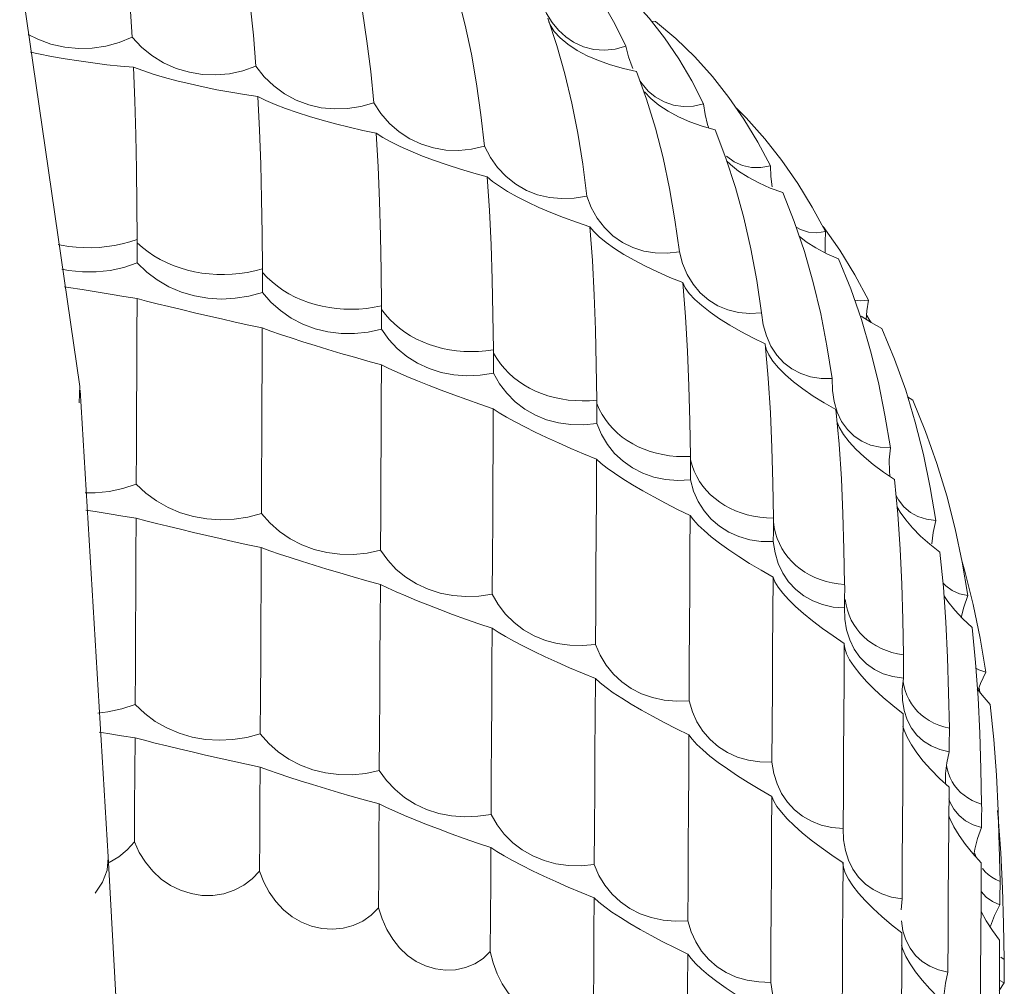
# Model space of a CAD drawing. Header units: millimetres. Extents: x 5734 to 11759, y -3101 to 7544.
# Tile 5 of 44: x 8102 to 8167, y -2804 to -2739. Entities that reach past the tile are written whole.
import ezdxf

# ---------------------------------------------------------------- set-up
doc = ezdxf.new("R2010")
doc.units = ezdxf.units.MM
doc.layers.add('E-LITE-EQPM', color=7, linetype='Continuous', lineweight=20)

# ---------------------------------------------------------------- blocks, each defined once
blk = doc.blocks.new('33395D-10 - 33395D-10 DECO FAN LED Black_wood ceiling fan with DC motor-524682-00 Isometrico PDF')
at = {"layer": 'E-LITE-EQPM', "color": 251, "lineweight": 9, "true_color": 0x636466}
for p, q in [((2422.58, -2763.774), (2418.559, -2735.993)), ((2461.078, -2739.359), (2460.804, -2739.336)), ((2465.827, -2748.677), (2466.088, -2748.93)), ((2421.831, -2756.01), (2421.371, -2755.921)), ((2421.554, -2757.092), (2421.828, -2757.138)), ((2470.195, -2762.591), (2469.663, -2762.183)), ((2422.525, -2764.863), (2422.571, -2763.705)), ((2422.601, -2764.001), (2424.477, -2795.217)), ((2477.923, -2764.465), (2478.269, -2764.678)), ((2477.32, -2771.344), (2477.139, -2771.023)), ((2477.214, -2771.783), (2477.434, -2772.165)), ((2482.755, -2784.174), (2482.704, -2783.939)), ((2480.759, -2791.536), (2480.682, -2791.342)), ((2480.675, -2792.469), (2480.752, -2792.661)), ((2424.404, -2796.119), (2424.481, -2795.291)), ((2426.326, -2828.365), (2424.477, -2795.207)), ((2482.514, -2795.253), (2482.433, -2794.986)), ((2424.104, -2796.918), (2424.404, -2796.119)), ((2423.598, -2797.647), (2424.104, -2796.918)), ((2477.491, -2798.773), (2477.558, -2798.024)), ((2484.394, -2802.084), (2484.155, -2801.936)), ((2484.054, -2804.158), (2484.385, -2803.653)), ((2484.385, -2803.653), (2484.059, -2803.468))]:
    blk.add_line(p, q, dxfattribs=at)
for points in [[(2426.072, -2740.408, 0), (2425.936, -2738.338, 0), (2425.771, -2736.326, 0), (2425.575, -2734.378, 0), (2425.346, -2732.502, 0), (2425.083, -2730.706, 0), (2424.784, -2728.997, 0)], [(2434.356, -2742.357, 0), (2434.183, -2740.278, 0), (2433.973, -2738.254, 0), (2433.722, -2736.293, 0), (2433.43, -2734.402, 0), (2433.093, -2732.587, 0), (2432.709, -2730.857, 0)], [(2459.093, -2741.017, 0), (2458.361, -2739.524, 0), (2457.559, -2738.1, 0), (2456.685, -2736.751, 0), (2455.738, -2735.483, 0), (2454.717, -2734.303, 0), (2453.621, -2733.216, 0), (2452.452, -2732.228, 0)], [(2442.243, -2744.796, 0), (2442.034, -2742.705, 0), (2441.781, -2740.667, 0), (2441.479, -2738.689, 0), (2441.125, -2736.778, 0), (2440.718, -2734.941, 0), (2440.254, -2733.186, 0)], [(2449.644, -2747.697, 0), (2449.403, -2745.592, 0), (2449.109, -2743.538, 0), (2448.759, -2741.54, 0), (2448.349, -2739.606, 0), (2447.875, -2737.742, 0), (2447.336, -2735.957, 0)], [(2464.286, -2744.871, 0), (2463.493, -2743.332, 0), (2462.624, -2741.857, 0), (2461.678, -2740.453, 0), (2460.651, -2739.126, 0), (2459.545, -2737.881, 0), (2458.356, -2736.725, 0), (2457.088, -2735.663, 0)], [(2455.599, -2740.75, 0), (2455.068, -2740.388, 0), (2454.584, -2739.942, 0), (2454.153, -2739.42, 0), (2453.782, -2738.832, 0), (2453.474, -2738.188, 0), (2453.23, -2737.498, 0)], [(2456.48, -2751.029, 0), (2456.209, -2748.908, 0), (2455.877, -2746.835, 0), (2455.483, -2744.815, 0), (2455.02, -2742.855, 0), (2454.486, -2740.96, 0), (2453.877, -2739.14, 0)], [(2453.95, -2739.385, 0), (2454.033, -2739.578, 0), (2454.306, -2740.019, 0), (2454.699, -2740.458, 0), (2455.208, -2740.884, 0), (2455.825, -2741.29, 0)], [(2468.753, -2749.017, 0), (2467.908, -2747.428, 0), (2466.982, -2745.899, 0), (2465.972, -2744.436, 0), (2464.878, -2743.045, 0), (2463.698, -2741.73, 0), (2462.431, -2740.5, 0), (2461.078, -2739.359, 0)], [(2421.574, -2741.078, 0), (2420.651, -2740.871, 0), (2419.768, -2740.55, 0), (2419.126, -2740.23, 0)], [(2426.072, -2740.408, 0), (2425.21, -2740.762, 0), (2424.315, -2741.008, 0), (2423.401, -2741.144, 0), (2422.483, -2741.167, 0), (2421.574, -2741.078, 0)], [(2429.903, -2742.757, 0), (2429.018, -2742.495, 0), (2428.18, -2742.121, 0), (2427.402, -2741.643, 0), (2426.696, -2741.068, 0), (2426.072, -2740.408, 0)], [(2459.093, -2741.017, 0), (2458.375, -2741.21, 0), (2457.654, -2741.284, 0), (2456.942, -2741.232, 0), (2456.252, -2741.053, 0), (2455.599, -2740.75, 0)], [(2419.289, -2741.412, 0), (2419.811, -2741.523, 0), (2420.688, -2741.694, 0), (2421.609, -2741.856, 0)], [(2455.825, -2741.29, 0), (2456.504, -2741.65, 0), (2457.257, -2741.977, 0), (2458.07, -2742.263, 0), (2458.925, -2742.505, 0), (2459.806, -2742.7, 0)], [(2459.563, -2742.507, 0), (2459.507, -2742.381, 0), (2459.268, -2741.72, 0), (2459.093, -2741.017, 0)], [(2421.609, -2741.856, 0), (2422.523, -2742, 0), (2423.45, -2742.131, 0), (2424.377, -2742.246, 0), (2425.291, -2742.344, 0), (2426.176, -2742.421, 0)], [(2426.176, -2742.421, 0), (2426.784, -2742.645, 0), (2427.474, -2742.872, 0), (2428.238, -2743.098, 0), (2429.067, -2743.32, 0), (2429.95, -2743.536, 0)], [(2426.411, -2753.931, 0), (2426.393, -2751.587, 0), (2426.366, -2749.252, 0), (2426.325, -2746.939, 0), (2426.263, -2744.658, 0), (2426.176, -2742.421, 0)], [(2434.356, -2742.357, 0), (2433.484, -2742.658, 0), (2432.589, -2742.851, 0), (2431.684, -2742.931, 0), (2430.785, -2742.899, 0), (2429.903, -2742.757, 0)], [(2437.882, -2744.928, 0), (2437.044, -2744.614, 0), (2436.261, -2744.192, 0), (2435.546, -2743.668, 0), (2434.908, -2743.053, 0), (2434.356, -2742.357, 0)], [(2462.675, -2754.755, 0), (2462.376, -2752.617, 0), (2462.012, -2750.523, 0), (2461.577, -2748.478, 0), (2461.067, -2746.488, 0), (2460.478, -2744.56, 0), (2459.806, -2742.7, 0)], [(2461.057, -2744.4, 0), (2460.589, -2744.008, 0), (2460.172, -2743.535, 0), (2460.025, -2743.332, 0)], [(2429.95, -2743.536, 0), (2430.837, -2743.735, 0), (2431.748, -2743.922, 0), (2432.669, -2744.093, 0), (2433.588, -2744.246, 0), (2434.488, -2744.377, 0)], [(2434.488, -2744.377, 0), (2435.017, -2744.636, 0), (2435.634, -2744.902, 0), (2436.333, -2745.172, 0), (2437.106, -2745.443, 0), (2437.94, -2745.711, 0)], [(2434.785, -2755.904, 0), (2434.762, -2753.558, 0), (2434.728, -2751.222, 0), (2434.676, -2748.906, 0), (2434.598, -2746.621, 0), (2434.488, -2744.377, 0)], [(2460.342, -2744.059, 0), (2460.764, -2744.514, 0), (2461.303, -2744.955, 0)], [(2464.286, -2744.871, 0), (2463.604, -2745.022, 0), (2462.928, -2745.053, 0), (2462.269, -2744.96, 0), (2461.641, -2744.741, 0), (2461.057, -2744.4, 0)], [(2442.243, -2744.796, 0), (2441.37, -2745.044, 0), (2440.484, -2745.182, 0), (2439.598, -2745.209, 0), (2438.727, -2745.123, 0), (2437.882, -2744.928, 0)], [(2445.425, -2747.57, 0), (2444.643, -2747.207, 0), (2443.923, -2746.739, 0), (2443.278, -2746.174, 0), (2442.715, -2745.522, 0), (2442.243, -2744.796, 0)], [(2461.303, -2744.955, 0), (2461.916, -2745.354, 0), (2462.613, -2745.724, 0), (2463.379, -2746.058, 0), (2464.2, -2746.351, 0), (2465.058, -2746.599, 0)], [(2464.634, -2746.485, 0), (2464.559, -2746.255, 0), (2464.391, -2745.582, 0), (2464.286, -2744.871, 0)], [(2472.444, -2753.41, 0), (2471.557, -2751.769, 0), (2470.583, -2750.182, 0), (2469.522, -2748.657, 0), (2468.372, -2747.197, 0), (2467.131, -2745.81, 0), (2466.487, -2745.155, 0)], [(2437.94, -2745.711, 0), (2438.791, -2745.963, 0), (2439.676, -2746.204, 0), (2440.581, -2746.43, 0), (2441.495, -2746.639, 0), (2442.401, -2746.825, 0)], [(2468.162, -2758.834, 0), (2467.839, -2756.678, 0), (2467.445, -2754.561, 0), (2466.975, -2752.488, 0), (2466.423, -2750.466, 0), (2465.786, -2748.501, 0), (2465.058, -2746.599, 0)], [(2442.401, -2746.825, 0), (2442.845, -2747.113, 0), (2443.383, -2747.414, 0), (2444.009, -2747.724, 0), (2444.716, -2748.04, 0), (2445.494, -2748.356, 0)], [(2442.756, -2758.371, 0), (2442.728, -2756.023, 0), (2442.688, -2753.685, 0), (2442.626, -2751.365, 0), (2442.533, -2749.075, 0), (2442.401, -2746.825, 0)], [(2449.644, -2747.697, 0), (2448.78, -2747.892, 0), (2447.913, -2747.978, 0), (2447.057, -2747.952, 0), (2446.223, -2747.815, 0), (2445.425, -2747.57, 0)], [(2452.448, -2750.652, 0), (2451.73, -2750.243, 0), (2451.082, -2749.734, 0), (2450.514, -2749.132, 0), (2450.032, -2748.449, 0), (2449.644, -2747.697, 0)], [(2445.494, -2748.356, 0), (2446.299, -2748.658, 0), (2447.147, -2748.952, 0), (2448.027, -2749.232, 0), (2448.925, -2749.495, 0), (2449.827, -2749.736, 0)], [(2468.753, -2749.017, 0), (2468.114, -2749.128, 0), (2467.49, -2749.12, 0), (2466.893, -2748.988, 0), (2466.333, -2748.734, 0), (2465.823, -2748.36, 0)], [(2466.088, -2748.93, 0), (2466.627, -2749.364, 0), (2467.26, -2749.775, 0), (2467.973, -2750.153, 0), (2468.75, -2750.494, 0), (2469.576, -2750.794, 0)], [(2468.881, -2750.414, 0), (2468.787, -2749.732, 0), (2468.753, -2749.017, 0)], [(2449.827, -2749.736, 0), (2450.182, -2750.048, 0), (2450.634, -2750.379, 0), (2451.18, -2750.725, 0), (2451.814, -2751.081, 0), (2452.526, -2751.443, 0)], [(2450.237, -2761.305, 0), (2450.205, -2758.956, 0), (2450.158, -2756.615, 0), (2450.087, -2754.291, 0), (2449.98, -2751.995, 0), (2449.827, -2749.736, 0)], [(2456.48, -2751.029, 0), (2455.634, -2751.172, 0), (2454.796, -2751.206, 0), (2453.978, -2751.129, 0), (2453.191, -2750.943, 0), (2452.448, -2750.652, 0)], [(2458.874, -2754.141, 0), (2458.229, -2753.691, 0), (2457.66, -2753.145, 0), (2457.174, -2752.512, 0), (2456.779, -2751.802, 0), (2456.48, -2751.029, 0)], [(2472.879, -2763.222, 0), (2472.536, -2761.046, 0), (2472.117, -2758.904, 0), (2471.617, -2756.802, 0), (2471.03, -2754.746, 0), (2470.351, -2752.741, 0), (2469.576, -2750.794, 0)], [(2452.526, -2751.443, 0), (2453.277, -2751.792, 0), (2454.08, -2752.135, 0), (2454.925, -2752.468, 0), (2455.798, -2752.784, 0), (2456.686, -2753.079, 0)], [(2456.686, -2753.079, 0), (2456.947, -2753.41, 0), (2457.309, -2753.766, 0), (2457.769, -2754.142, 0), (2458.323, -2754.534, 0), (2458.962, -2754.937, 0)], [(2457.146, -2764.675, 0), (2457.109, -2762.324, 0), (2457.057, -2759.98, 0), (2456.977, -2757.651, 0), (2456.857, -2755.348, 0), (2456.686, -2753.079, 0)], [(2472.444, -2753.41, 0), (2471.856, -2753.484, 0), (2471.292, -2753.44, 0), (2470.762, -2753.274, 0), (2470.468, -2753.118, 0)], [(2475.32, -2758.002, 0), (2474.4, -2756.306, 0), (2473.39, -2754.659, 0), (2472.289, -2753.068, 0)], [(2470.672, -2753.711, 0), (2471.149, -2754.083, 0), (2471.799, -2754.503, 0), (2472.524, -2754.89, 0), (2473.309, -2755.238, 0)], [(2472.427, -2754.81, 0), (2472.407, -2754.125, 0), (2472.444, -2753.41, 0)], [(2421.124, -2754.271, 0), (2421.328, -2754.312, 0), (2421.836, -2754.396, 0)], [(2426.411, -2753.931, 0), (2425.915, -2754.092, 0), (2425.412, -2754.226, 0), (2424.903, -2754.332, 0), (2424.39, -2754.41, 0), (2423.875, -2754.462, 0), (2423.361, -2754.485, 0), (2422.849, -2754.482, 0), (2422.34, -2754.452, 0), (2421.836, -2754.396, 0)], [(2426.416, -2754.167, 0), (2426.413, -2754.049, 0), (2426.411, -2753.931, 0)], [(2426.412, -2755.503, 0), (2426.414, -2754.835, 0), (2426.416, -2754.167, 0)], [(2426.416, -2754.167, 0), (2426.767, -2754.475, 0), (2427.14, -2754.762, 0), (2427.534, -2755.026, 0), (2427.948, -2755.266, 0), (2428.38, -2755.482, 0), (2428.829, -2755.673, 0), (2429.292, -2755.839, 0), (2429.769, -2755.979, 0), (2430.257, -2756.093, 0)], [(2462.675, -2754.755, 0), (2461.857, -2754.848, 0), (2461.057, -2754.832, 0), (2460.285, -2754.707, 0), (2459.554, -2754.475, 0), (2458.874, -2754.141, 0)], [(2458.962, -2754.937, 0), (2459.65, -2755.329, 0), (2460.399, -2755.72, 0), (2461.199, -2756.102, 0), (2462.038, -2756.471, 0), (2462.901, -2756.819, 0)], [(2464.634, -2757.999, 0), (2464.069, -2757.512, 0), (2463.584, -2756.934, 0), (2463.187, -2756.274, 0), (2462.883, -2755.543, 0), (2462.675, -2754.755, 0)], [(2476.777, -2767.871, 0), (2476.417, -2765.674, 0), (2475.978, -2763.506, 0), (2475.452, -2761.373, 0), (2474.836, -2759.28, 0), (2474.123, -2757.233, 0), (2473.309, -2755.238, 0)], [(2426.412, -2755.503, 0), (2425.52, -2755.804, 0), (2424.604, -2756.007, 0), (2423.676, -2756.109, 0), (2422.748, -2756.11, 0), (2421.831, -2756.01, 0)], [(2430.251, -2757.706, 0), (2429.372, -2757.448, 0), (2428.539, -2757.093, 0), (2427.762, -2756.645, 0), (2427.05, -2756.113, 0), (2426.412, -2755.503, 0)], [(2434.785, -2755.904, 0), (2434.283, -2756.034, 0), (2433.776, -2756.137, 0), (2433.266, -2756.212, 0), (2432.756, -2756.26, 0), (2432.246, -2756.28, 0), (2431.74, -2756.273, 0), (2431.239, -2756.239, 0), (2430.744, -2756.179, 0), (2430.257, -2756.093, 0)], [(2434.791, -2756.14, 0), (2434.788, -2756.022, 0), (2434.785, -2755.904, 0)], [(2434.786, -2757.476, 0), (2434.788, -2756.808, 0), (2434.791, -2756.14, 0)], [(2434.791, -2756.14, 0), (2435.099, -2756.468, 0), (2435.431, -2756.776, 0), (2435.787, -2757.062, 0), (2436.164, -2757.327, 0), (2436.562, -2757.568, 0), (2436.978, -2757.785, 0), (2437.412, -2757.978, 0), (2437.861, -2758.146, 0), (2438.324, -2758.289, 0)], [(2421.828, -2757.138, 0), (2422.743, -2757.291, 0), (2423.67, -2757.444, 0), (2424.598, -2757.595, 0), (2425.514, -2757.741, 0), (2426.404, -2757.88, 0)], [(2462.901, -2756.819, 0), (2463.067, -2757.162, 0), (2463.334, -2757.537, 0), (2463.703, -2757.938, 0), (2464.17, -2758.361, 0), (2464.73, -2758.8, 0)], [(2463.407, -2768.443, 0), (2463.366, -2766.09, 0), (2463.309, -2763.742, 0), (2463.221, -2761.409, 0), (2463.089, -2759.098, 0), (2462.901, -2756.819, 0)], [(2434.786, -2757.476, 0), (2433.884, -2757.722, 0), (2432.967, -2757.87, 0), (2432.049, -2757.916, 0), (2431.14, -2757.861, 0), (2430.251, -2757.706, 0)], [(2438.318, -2759.902, 0), (2437.486, -2759.592, 0), (2436.708, -2759.188, 0), (2435.993, -2758.695, 0), (2435.35, -2758.121, 0), (2434.786, -2757.476, 0)], [(2426.355, -2770.288, 0), (2426.366, -2767.807, 0), (2426.376, -2765.327, 0), (2426.386, -2762.845, 0), (2426.396, -2760.363, 0), (2426.404, -2757.88, 0)], [(2426.404, -2757.88, 0), (2427.045, -2758.05, 0), (2427.759, -2758.231, 0), (2428.536, -2758.424, 0), (2429.369, -2758.625, 0), (2430.247, -2758.834, 0)], [(2442.756, -2758.371, 0), (2442.253, -2758.471, 0), (2441.748, -2758.543, 0), (2441.243, -2758.588, 0), (2440.741, -2758.605, 0), (2440.242, -2758.594, 0), (2439.75, -2758.557, 0), (2439.265, -2758.493, 0), (2438.789, -2758.404, 0), (2438.324, -2758.289, 0)], [(2442.762, -2758.607, 0), (2442.759, -2758.489, 0), (2442.756, -2758.371, 0)], [(2468.162, -2758.834, 0), (2467.38, -2758.879, 0), (2466.626, -2758.816, 0), (2465.91, -2758.646, 0), (2465.243, -2758.372, 0), (2464.634, -2757.999, 0)], [(2475.32, -2758.002, 0), (2474.789, -2758.041, 0), (2474.38, -2757.988, 0)], [(2475.163, -2759.287, 0), (2475.212, -2758.713, 0), (2475.32, -2758.002, 0)], [(2430.247, -2758.834, 0), (2431.134, -2759.042, 0), (2432.043, -2759.25, 0), (2432.961, -2759.457, 0), (2433.876, -2759.659, 0), (2434.776, -2759.852, 0)], [(2442.756, -2759.943, 0), (2442.759, -2759.275, 0), (2442.762, -2758.607, 0)], [(2442.762, -2758.607, 0), (2443.024, -2758.953, 0), (2443.313, -2759.279, 0), (2443.626, -2759.586, 0), (2443.962, -2759.872, 0), (2444.321, -2760.136, 0), (2444.701, -2760.377, 0), (2445.099, -2760.595, 0), (2445.516, -2760.79, 0), (2445.949, -2760.96, 0)], [(2464.73, -2758.8, 0), (2465.347, -2759.232, 0), (2466.034, -2759.666, 0), (2466.78, -2760.095, 0), (2467.576, -2760.513, 0), (2468.406, -2760.912, 0)], [(2469.663, -2762.183, 0), (2469.184, -2761.665, 0), (2468.79, -2761.06, 0), (2468.485, -2760.379, 0), (2468.275, -2759.633, 0), (2468.162, -2758.834, 0)], [(2474.818, -2759.06, 0), (2475.483, -2759.489, 0), (2476.217, -2759.883, 0)], [(2475.501, -2759.486, 0), (2475.37, -2759.281, 0), (2475.207, -2759.03, 0)], [(2434.721, -2772.256, 0), (2434.733, -2769.777, 0), (2434.744, -2767.297, 0), (2434.755, -2764.816, 0), (2434.766, -2762.334, 0), (2434.776, -2759.852, 0)], [(2434.776, -2759.852, 0), (2435.344, -2760.058, 0), (2435.989, -2760.281, 0), (2436.704, -2760.519, 0), (2437.482, -2760.769, 0), (2438.313, -2761.029, 0)], [(2442.756, -2759.943, 0), (2441.854, -2760.135, 0), (2440.948, -2760.227, 0), (2440.049, -2760.218, 0), (2439.169, -2760.109, 0), (2438.318, -2759.902, 0)], [(2445.942, -2762.572, 0), (2445.167, -2762.213, 0), (2444.453, -2761.764, 0), (2443.808, -2761.23, 0), (2443.24, -2760.62, 0), (2442.756, -2759.943, 0)], [(2479.812, -2772.73, 0), (2479.439, -2770.51, 0), (2478.984, -2768.315, 0), (2478.439, -2766.15, 0), (2477.8, -2764.019, 0), (2477.062, -2761.928, 0), (2476.217, -2759.883, 0)], [(2438.313, -2761.029, 0), (2439.163, -2761.289, 0), (2440.042, -2761.552, 0), (2440.94, -2761.814, 0), (2441.846, -2762.071, 0), (2442.745, -2762.318, 0)], [(2450.237, -2761.305, 0), (2449.738, -2761.375, 0), (2449.241, -2761.417, 0), (2448.746, -2761.431, 0), (2448.257, -2761.418, 0), (2447.776, -2761.378, 0), (2447.302, -2761.312, 0), (2446.839, -2761.219, 0), (2446.388, -2761.102, 0), (2445.949, -2760.96, 0)], [(2468.952, -2772.569, 0), (2468.907, -2770.213, 0), (2468.845, -2767.862, 0), (2468.751, -2765.523, 0), (2468.608, -2763.204, 0), (2468.406, -2760.912, 0)], [(2468.411, -2760.976, 0), (2468.473, -2761.263, 0), (2468.644, -2761.651, 0), (2468.918, -2762.072, 0), (2469.293, -2762.52, 0), (2469.766, -2762.991, 0)], [(2450.236, -2762.877, 0), (2450.24, -2762.21, 0), (2450.243, -2761.542, 0)], [(2450.243, -2761.542, 0), (2450.24, -2761.423, 0), (2450.237, -2761.305, 0)], [(2450.243, -2761.542, 0), (2450.457, -2761.902, 0), (2450.698, -2762.244, 0), (2450.965, -2762.569, 0), (2451.257, -2762.873, 0)], [(2442.685, -2774.719, 0), (2442.698, -2772.24, 0), (2442.71, -2769.761, 0), (2442.722, -2767.281, 0), (2442.734, -2764.8, 0), (2442.745, -2762.318, 0)], [(2442.745, -2762.318, 0), (2443.233, -2762.556, 0), (2443.802, -2762.816, 0), (2444.448, -2763.095, 0), (2445.162, -2763.39, 0), (2445.937, -2763.699, 0)], [(2450.236, -2762.877, 0), (2449.344, -2763.015, 0), (2448.458, -2763.053, 0), (2447.588, -2762.991, 0), (2446.747, -2762.829, 0), (2445.942, -2762.572, 0)], [(2453.042, -2765.688, 0), (2452.332, -2765.284, 0), (2451.688, -2764.794, 0), (2451.121, -2764.223, 0), (2450.635, -2763.581, 0), (2450.236, -2762.877, 0)], [(2451.257, -2762.874, 0), (2451.573, -2763.158, 0), (2451.911, -2763.421, 0), (2452.271, -2763.662, 0), (2452.651, -2763.881, 0), (2453.05, -2764.076, 0)], [(2469.766, -2762.991, 0), (2470.307, -2763.457, 0), (2470.924, -2763.931, 0), (2471.609, -2764.403, 0), (2472.351, -2764.868, 0), (2473.139, -2765.316, 0)], [(2472.879, -2763.222, 0), (2472.144, -2763.222, 0), (2471.444, -2763.115, 0), (2470.792, -2762.903, 0), (2470.195, -2762.591, 0)], [(2445.937, -2763.699, 0), (2446.74, -2764.009, 0), (2447.581, -2764.324, 0), (2448.45, -2764.64, 0), (2449.335, -2764.951, 0), (2450.224, -2765.252, 0)], [(2473.908, -2766.648, 0), (2473.52, -2766.103, 0), (2473.22, -2765.478, 0), (2473.011, -2764.781, 0), (2472.898, -2764.025, 0), (2472.879, -2763.222, 0)], [(2457.146, -2764.675, 0), (2456.657, -2764.715, 0), (2456.172, -2764.727, 0), (2455.694, -2764.712, 0), (2455.224, -2764.67, 0), (2454.763, -2764.602, 0), (2454.315, -2764.507, 0), (2453.878, -2764.388, 0), (2453.457, -2764.244, 0), (2453.05, -2764.076, 0)], [(2457.144, -2766.247, 0), (2457.148, -2765.58, 0), (2457.152, -2764.912, 0)], [(2457.152, -2764.912, 0), (2457.149, -2764.793, 0), (2457.146, -2764.675, 0)], [(2457.152, -2764.912, 0), (2457.314, -2765.283, 0), (2457.505, -2765.639, 0), (2457.723, -2765.978, 0), (2457.968, -2766.299, 0), (2458.238, -2766.601, 0), (2458.532, -2766.884, 0), (2458.849, -2767.145, 0), (2459.188, -2767.385, 0), (2459.547, -2767.603, 0)], [(2481.95, -2777.745, 0), (2481.569, -2775.503, 0), (2481.102, -2773.28, 0), (2480.545, -2771.081, 0), (2479.891, -2768.911, 0), (2479.134, -2766.775, 0), (2478.269, -2764.678, 0)], [(2450.16, -2777.649, 0), (2450.173, -2775.171, 0), (2450.186, -2772.693, 0), (2450.199, -2770.213, 0), (2450.211, -2767.733, 0), (2450.224, -2765.252, 0)], [(2450.224, -2765.252, 0), (2450.626, -2765.517, 0), (2451.114, -2765.808, 0), (2451.683, -2766.124, 0), (2452.326, -2766.461, 0), (2453.037, -2766.815, 0)], [(2457.144, -2766.247, 0), (2456.272, -2766.331, 0), (2455.415, -2766.317, 0), (2454.584, -2766.203, 0), (2453.791, -2765.992, 0), (2453.042, -2765.688, 0)], [(2473.719, -2777.006, 0), (2473.671, -2774.647, 0), (2473.605, -2772.292, 0), (2473.505, -2769.948, 0), (2473.354, -2767.62, 0), (2473.139, -2765.316, 0)], [(2459.539, -2769.215, 0), (2458.901, -2768.77, 0), (2458.336, -2768.243, 0), (2457.852, -2767.641, 0), (2457.453, -2766.972, 0), (2457.144, -2766.247, 0)], [(2473.209, -2766.155, 0), (2473.355, -2766.497, 0), (2473.635, -2766.966, 0), (2474.017, -2767.462, 0)], [(2453.037, -2766.815, 0), (2453.784, -2767.172, 0), (2454.577, -2767.536, 0), (2455.406, -2767.903, 0), (2456.262, -2768.266, 0), (2457.131, -2768.621, 0)], [(2476.777, -2767.871, 0), (2476.094, -2767.828, 0), (2475.457, -2767.68, 0), (2474.875, -2767.432, 0), (2474.357, -2767.085, 0), (2473.908, -2766.648, 0)], [(2463.407, -2768.443, 0), (2462.933, -2768.454, 0), (2462.466, -2768.437, 0), (2462.009, -2768.394, 0), (2461.563, -2768.324, 0), (2461.129, -2768.229, 0), (2460.71, -2768.108, 0), (2460.306, -2767.963, 0), (2459.918, -2767.795, 0), (2459.547, -2767.603, 0)], [(2474.017, -2767.462, 0), (2474.474, -2767.959, 0), (2475.014, -2768.467, 0), (2475.63, -2768.979, 0), (2476.313, -2769.487, 0), (2477.049, -2769.981, 0)], [(2476.752, -2769.746, 0), (2476.716, -2769.432, 0), (2476.7, -2768.672, 0), (2476.777, -2767.871, 0)], [(2457.063, -2781.014, 0), (2457.076, -2778.537, 0), (2457.09, -2776.059, 0), (2457.103, -2773.581, 0), (2457.117, -2771.101, 0), (2457.131, -2768.621, 0)], [(2457.131, -2768.621, 0), (2457.444, -2768.908, 0), (2457.845, -2769.226, 0), (2458.33, -2769.573, 0), (2458.895, -2769.947, 0), (2459.533, -2770.342, 0)], [(2463.404, -2770.015, 0), (2463.408, -2769.348, 0), (2463.412, -2768.681, 0)], [(2463.412, -2768.681, 0), (2463.41, -2768.562, 0), (2463.407, -2768.443, 0)], [(2463.412, -2768.681, 0), (2463.522, -2769.06, 0), (2463.661, -2769.426, 0), (2463.828, -2769.777, 0), (2464.022, -2770.111, 0), (2464.243, -2770.428, 0), (2464.489, -2770.727, 0), (2464.759, -2771.006, 0), (2465.054, -2771.265, 0), (2465.37, -2771.504, 0)], [(2463.404, -2770.015, 0), (2462.561, -2770.048, 0), (2461.743, -2769.982, 0), (2460.961, -2769.82, 0), (2460.223, -2769.563, 0), (2459.539, -2769.215, 0)], [(2426.355, -2770.288, 0), (2425.46, -2770.58, 0), (2424.543, -2770.778, 0), (2423.614, -2770.878, 0), (2422.93, -2770.887, 0)], [(2430.183, -2772.47, 0), (2429.308, -2772.213, 0), (2428.479, -2771.86, 0), (2427.705, -2771.416, 0), (2426.995, -2770.889, 0), (2426.355, -2770.288, 0)], [(2459.533, -2770.342, 0), (2460.216, -2770.742, 0), (2460.953, -2771.152, 0), (2461.734, -2771.568, 0), (2462.551, -2771.982, 0), (2463.39, -2772.388, 0)], [(2465.361, -2773.115, 0), (2464.803, -2772.634, 0), (2464.323, -2772.076, 0), (2463.927, -2771.447, 0), (2463.62, -2770.756, 0), (2463.404, -2770.015, 0)], [(2477.656, -2781.707, 0), (2477.606, -2779.345, 0), (2477.537, -2776.986, 0), (2477.432, -2774.636, 0), (2477.274, -2772.298, 0), (2477.049, -2769.981, 0)], [(2468.952, -2772.569, 0), (2468.498, -2772.551, 0), (2468.054, -2772.507, 0), (2467.623, -2772.437, 0), (2467.206, -2772.341, 0), (2466.804, -2772.221, 0), (2466.418, -2772.076, 0), (2466.05, -2771.907, 0), (2465.7, -2771.716, 0), (2465.37, -2771.504, 0)], [(2479.812, -2772.73, 0), (2479.19, -2772.647, 0), (2478.622, -2772.463, 0), (2478.117, -2772.182, 0), (2477.681, -2771.806, 0), (2477.32, -2771.344, 0)], [(2422.988, -2772.034, 0), (2423.607, -2772.135, 0), (2424.535, -2772.286, 0), (2425.452, -2772.433, 0), (2426.345, -2772.572, 0)], [(2434.721, -2772.256, 0), (2433.817, -2772.494, 0), (2432.9, -2772.637, 0), (2431.981, -2772.681, 0), (2431.072, -2772.625, 0), (2430.183, -2772.47, 0)], [(2438.244, -2774.661, 0), (2437.417, -2774.353, 0), (2436.643, -2773.951, 0), (2435.93, -2773.463, 0), (2435.288, -2772.894, 0), (2434.721, -2772.256, 0)], [(2477.434, -2772.165, 0), (2477.804, -2772.687, 0), (2478.262, -2773.226, 0), (2478.802, -2773.773, 0), (2479.416, -2774.319, 0), (2480.093, -2774.856, 0)], [(2426.282, -2785.034, 0), (2426.295, -2782.542, 0), (2426.308, -2780.051, 0), (2426.321, -2777.558, 0), (2426.333, -2775.066, 0), (2426.345, -2772.572, 0)], [(2426.345, -2772.572, 0), (2426.987, -2772.741, 0), (2427.698, -2772.922, 0), (2428.473, -2773.114, 0), (2429.302, -2773.314, 0), (2430.177, -2773.522, 0)], [(2463.319, -2784.777, 0), (2463.332, -2782.301, 0), (2463.346, -2779.824, 0), (2463.361, -2777.346, 0), (2463.375, -2774.868, 0), (2463.39, -2772.388, 0)], [(2463.39, -2772.388, 0), (2463.609, -2772.691, 0), (2463.919, -2773.031, 0), (2464.316, -2773.405, 0), (2464.797, -2773.81, 0), (2465.355, -2774.241, 0)], [(2468.948, -2774.14, 0), (2468.952, -2773.474, 0), (2468.956, -2772.807, 0)], [(2468.956, -2772.807, 0), (2468.954, -2772.688, 0), (2468.952, -2772.569, 0)], [(2468.956, -2772.807, 0), (2469.012, -2773.191, 0), (2469.097, -2773.564, 0), (2469.211, -2773.923, 0), (2469.353, -2774.267, 0), (2469.522, -2774.596, 0), (2469.717, -2774.908, 0), (2469.939, -2775.202, 0), (2470.185, -2775.478, 0), (2470.455, -2775.734, 0)], [(2479.558, -2774.281, 0), (2479.64, -2773.523, 0), (2479.812, -2772.73, 0)], [(2430.177, -2773.522, 0), (2431.065, -2773.729, 0), (2431.973, -2773.938, 0), (2432.892, -2774.145, 0), (2433.808, -2774.347, 0), (2434.71, -2774.54, 0)], [(2468.948, -2774.14, 0), (2468.143, -2774.123, 0), (2467.373, -2774.01, 0), (2466.647, -2773.801, 0), (2465.974, -2773.502, 0), (2465.361, -2773.115, 0)], [(2465.355, -2774.241, 0), (2465.967, -2774.68, 0), (2466.639, -2775.134, 0), (2467.364, -2775.595, 0), (2468.132, -2776.057, 0), (2468.932, -2776.513, 0)], [(2470.446, -2777.345, 0), (2469.973, -2776.833, 0), (2469.583, -2776.248, 0), (2469.28, -2775.598, 0), (2469.068, -2774.892, 0), (2468.948, -2774.14, 0)], [(2434.645, -2786.998, 0), (2434.659, -2784.507, 0), (2434.672, -2782.016, 0), (2434.685, -2779.525, 0), (2434.698, -2777.033, 0), (2434.71, -2774.54, 0)], [(2434.71, -2774.54, 0), (2435.279, -2774.746, 0), (2435.923, -2774.968, 0), (2436.636, -2775.205, 0), (2437.41, -2775.454, 0), (2438.238, -2775.713, 0)], [(2442.685, -2774.719, 0), (2441.782, -2774.902, 0), (2440.875, -2774.99, 0), (2439.976, -2774.979, 0), (2439.096, -2774.869, 0), (2438.244, -2774.661, 0)], [(2445.865, -2777.327, 0), (2445.094, -2776.97, 0), (2444.382, -2776.524, 0), (2443.74, -2775.994, 0), (2443.172, -2775.389, 0), (2442.685, -2774.719, 0)], [(2480.721, -2786.62, 0), (2480.669, -2784.255, 0), (2480.597, -2781.892, 0), (2480.489, -2779.535, 0), (2480.326, -2777.188, 0), (2480.093, -2774.856, 0)], [(2483.168, -2782.862, 0), (2482.783, -2780.596, 0), (2482.311, -2778.345, 0), (2481.747, -2776.112, 0), (2481.574, -2775.5, 0)], [(2438.238, -2775.713, 0), (2439.088, -2775.973, 0), (2439.968, -2776.235, 0), (2440.867, -2776.497, 0), (2441.773, -2776.754, 0), (2442.674, -2777.003, 0)], [(2473.719, -2777.006, 0), (2473.29, -2776.962, 0), (2472.875, -2776.892, 0), (2472.475, -2776.797, 0), (2472.091, -2776.677, 0), (2471.725, -2776.533, 0), (2471.377, -2776.366, 0), (2471.049, -2776.176, 0), (2470.741, -2775.965, 0), (2470.455, -2775.734, 0)], [(2468.859, -2788.897, 0), (2468.873, -2786.422, 0), (2468.887, -2783.946, 0), (2468.902, -2781.469, 0), (2468.917, -2778.991, 0), (2468.932, -2776.513, 0)], [(2468.932, -2776.513, 0), (2469.056, -2776.826, 0), (2469.271, -2777.182, 0), (2469.576, -2777.577, 0), (2469.967, -2778.008, 0), (2470.44, -2778.471, 0)], [(2481.95, -2777.745, 0), (2481.396, -2777.626, 0), (2480.904, -2777.411, 0), (2480.481, -2777.101, 0), (2480.287, -2776.9, 0)], [(2442.606, -2789.456, 0), (2442.62, -2786.966, 0), (2442.634, -2784.476, 0), (2442.647, -2781.986, 0), (2442.661, -2779.494, 0), (2442.674, -2777.003, 0)], [(2442.674, -2777.003, 0), (2443.163, -2777.24, 0), (2443.732, -2777.499, 0), (2444.376, -2777.776, 0), (2445.087, -2778.07, 0), (2445.859, -2778.378, 0)], [(2450.16, -2777.649, 0), (2449.267, -2777.778, 0), (2448.381, -2777.811, 0), (2447.511, -2777.747, 0), (2446.67, -2777.584, 0), (2445.865, -2777.327, 0)], [(2473.714, -2778.578, 0), (2472.957, -2778.513, 0), (2472.243, -2778.355, 0), (2471.582, -2778.105, 0), (2470.981, -2777.766, 0), (2470.446, -2777.345, 0)], [(2473.714, -2778.578, 0), (2473.718, -2777.911, 0), (2473.723, -2777.244, 0)], [(2473.723, -2777.244, 0), (2473.721, -2777.125, 0), (2473.719, -2777.006, 0)], [(2452.962, -2780.438, 0), (2452.255, -2780.036, 0), (2451.614, -2779.549, 0), (2451.048, -2778.983, 0), (2450.562, -2778.346, 0), (2450.16, -2777.649, 0)], [(2473.755, -2778.007, 0), (2473.814, -2778.371, 0), (2473.902, -2778.723, 0), (2474.018, -2779.06, 0), (2474.16, -2779.382, 0), (2474.33, -2779.688, 0), (2474.525, -2779.977, 0), (2474.746, -2780.248, 0)], [(2480.356, -2777.75, 0), (2480.629, -2778.154, 0), (2481.088, -2778.731, 0), (2481.627, -2779.313, 0), (2482.238, -2779.889, 0)], [(2481.52, -2779.203, 0), (2481.685, -2778.525, 0), (2481.95, -2777.745, 0)], [(2445.859, -2778.378, 0), (2446.662, -2778.688, 0), (2447.503, -2779.003, 0), (2448.372, -2779.318, 0), (2449.258, -2779.629, 0), (2450.148, -2779.932, 0)], [(2470.44, -2778.471, 0), (2470.973, -2778.945, 0), (2471.573, -2779.436, 0), (2472.233, -2779.939, 0), (2472.945, -2780.446, 0), (2473.698, -2780.949, 0)], [(2474.737, -2781.858, 0), (2474.355, -2781.321, 0), (2474.058, -2780.715, 0), (2473.852, -2780.049, 0), (2473.737, -2779.334, 0), (2473.714, -2778.578, 0)], [(2450.079, -2792.381, 0), (2450.093, -2789.892, 0), (2450.107, -2787.403, 0), (2450.121, -2784.913, 0), (2450.134, -2782.423, 0), (2450.148, -2779.932, 0)], [(2450.148, -2779.932, 0), (2450.552, -2780.197, 0), (2451.04, -2780.487, 0), (2451.607, -2780.801, 0), (2452.248, -2781.136, 0), (2452.955, -2781.489, 0)], [(2477.656, -2781.707, 0), (2477.258, -2781.638, 0), (2476.875, -2781.544, 0), (2476.51, -2781.426, 0), (2476.164, -2781.283, 0), (2475.838, -2781.118, 0), (2475.532, -2780.931, 0), (2475.248, -2780.723, 0), (2474.985, -2780.495, 0), (2474.746, -2780.248, 0)], [(2482.88, -2791.691, 0), (2482.826, -2789.323, 0), (2482.753, -2786.955, 0), (2482.643, -2784.591, 0), (2482.476, -2782.234, 0), (2482.238, -2779.889, 0)], [(2457.063, -2781.014, 0), (2456.191, -2781.09, 0), (2455.335, -2781.07, 0), (2454.504, -2780.954, 0), (2453.71, -2780.742, 0), (2452.962, -2780.438, 0)], [(2452.955, -2781.489, 0), (2453.703, -2781.845, 0), (2454.496, -2782.21, 0), (2455.326, -2782.576, 0), (2456.181, -2782.94, 0), (2457.05, -2783.296, 0)], [(2459.456, -2783.96, 0), (2458.821, -2783.518, 0), (2458.258, -2782.994, 0), (2457.775, -2782.396, 0), (2457.375, -2781.733, 0), (2457.063, -2781.014, 0)], [(2473.623, -2793.329, 0), (2473.637, -2790.855, 0), (2473.651, -2788.379, 0), (2473.666, -2785.903, 0), (2473.682, -2783.427, 0), (2473.698, -2780.949, 0)], [(2473.696, -2781.001, 0), (2473.725, -2781.267, 0), (2473.843, -2781.633, 0), (2474.051, -2782.044, 0), (2474.348, -2782.496, 0), (2474.73, -2782.984, 0)], [(2477.65, -2783.278, 0), (2476.949, -2783.17, 0), (2476.299, -2782.97, 0), (2475.71, -2782.682, 0), (2475.187, -2782.31, 0), (2474.737, -2781.858, 0)], [(2477.65, -2783.278, 0), (2477.655, -2782.612, 0), (2477.66, -2781.946, 0)], [(2477.66, -2781.946, 0), (2477.658, -2781.826, 0), (2477.656, -2781.707, 0)], [(2483.168, -2782.862, 0), (2482.688, -2782.712, 0), (2482.493, -2782.613, 0)], [(2482.643, -2784.058, 0), (2482.814, -2783.623, 0), (2483.168, -2782.862, 0)], [(2456.982, -2795.741, 0), (2456.995, -2793.253, 0), (2457.009, -2790.765, 0), (2457.023, -2788.276, 0), (2457.036, -2785.786, 0), (2457.05, -2783.296, 0)], [(2457.05, -2783.296, 0), (2457.366, -2783.583, 0), (2457.767, -2783.9, 0), (2458.251, -2784.246, 0), (2458.814, -2784.617, 0), (2459.45, -2785.01, 0)], [(2474.73, -2782.984, 0), (2475.18, -2783.488, 0), (2475.701, -2784.013, 0), (2476.289, -2784.554, 0), (2476.937, -2785.102, 0), (2477.634, -2785.649, 0)], [(2478.187, -2786.606, 0), (2477.9, -2786.048, 0), (2477.701, -2785.427, 0), (2477.593, -2784.752, 0), (2477.576, -2784.033, 0), (2477.65, -2783.278, 0)], [(2477.628, -2783.488, 0), (2477.68, -2783.771, 0), (2477.769, -2784.1, 0), (2477.885, -2784.415, 0), (2478.028, -2784.714, 0), (2478.196, -2784.997, 0)], [(2463.319, -2784.777, 0), (2462.477, -2784.801, 0), (2461.66, -2784.731, 0), (2460.878, -2784.566, 0), (2460.141, -2784.308, 0), (2459.456, -2783.96, 0)], [(2482.591, -2783.981, 0), (2482.922, -2784.412, 0), (2483.46, -2785.023, 0)], [(2465.277, -2787.855, 0), (2464.721, -2787.377, 0), (2464.243, -2786.821, 0), (2463.847, -2786.197, 0), (2463.539, -2785.512, 0), (2463.319, -2784.777, 0)], [(2426.282, -2785.034, 0), (2425.383, -2785.324, 0), (2424.462, -2785.522, 0), (2423.782, -2785.605, 0)], [(2430.09, -2787.21, 0), (2429.22, -2786.953, 0), (2428.395, -2786.601, 0), (2427.625, -2786.158, 0), (2426.919, -2785.633, 0), (2426.282, -2785.034, 0)], [(2459.45, -2785.01, 0), (2460.133, -2785.411, 0), (2460.87, -2785.821, 0), (2461.651, -2786.237, 0), (2462.467, -2786.651, 0), (2463.306, -2787.058, 0)], [(2480.721, -2786.62, 0), (2480.357, -2786.528, 0), (2480.011, -2786.412, 0), (2479.686, -2786.272, 0), (2479.381, -2786.111, 0), (2479.098, -2785.927, 0), (2478.837, -2785.723, 0), (2478.6, -2785.499, 0), (2478.386, -2785.257, 0), (2478.196, -2784.997, 0)], [(2484.108, -2796.864, 0), (2484.054, -2794.493, 0), (2483.98, -2792.121, 0), (2483.869, -2789.75, 0), (2483.7, -2787.383, 0), (2483.46, -2785.023, 0)], [(2477.558, -2798.024, 0), (2477.572, -2795.551, 0), (2477.587, -2793.076, 0), (2477.602, -2790.601, 0), (2477.618, -2788.125, 0), (2477.634, -2785.649, 0)], [(2477.617, -2786.5, 0), (2477.694, -2786.756, 0), (2477.893, -2787.223, 0), (2478.181, -2787.731, 0)], [(2480.715, -2788.191, 0), (2480.077, -2788.042, 0), (2479.498, -2787.805, 0), (2478.987, -2787.483, 0), (2478.549, -2787.082, 0), (2478.187, -2786.606, 0)], [(2480.724, -2786.859, 0), (2480.723, -2786.739, 0), (2480.721, -2786.62, 0)], [(2423.875, -2786.879, 0), (2424.453, -2786.973, 0), (2425.372, -2787.119, 0), (2426.27, -2787.259, 0)], [(2426.23, -2794.218, 0), (2426.243, -2791.899, 0), (2426.257, -2789.579, 0), (2426.27, -2787.259, 0)], [(2426.27, -2787.259, 0), (2426.909, -2787.427, 0), (2427.616, -2787.607, 0), (2428.387, -2787.797, 0), (2429.212, -2787.996, 0), (2430.083, -2788.202, 0)], [(2434.645, -2786.998, 0), (2433.737, -2787.234, 0), (2432.817, -2787.376, 0), (2431.894, -2787.42, 0), (2430.982, -2787.365, 0), (2430.09, -2787.21, 0)], [(2438.149, -2789.395, 0), (2437.326, -2789.088, 0), (2436.556, -2788.687, 0), (2435.847, -2788.199, 0), (2435.209, -2787.633, 0), (2434.645, -2786.998, 0)], [(2463.238, -2799.5, 0), (2463.251, -2797.012, 0), (2463.265, -2794.525, 0), (2463.278, -2792.037, 0), (2463.292, -2789.548, 0), (2463.306, -2787.058, 0)], [(2463.306, -2787.058, 0), (2463.529, -2787.361, 0), (2463.839, -2787.7, 0), (2464.236, -2788.073, 0), (2464.714, -2788.476, 0), (2465.271, -2788.905, 0)], [(2480.715, -2788.191, 0), (2480.719, -2787.525, 0), (2480.724, -2786.859, 0)], [(2468.859, -2788.897, 0), (2468.057, -2788.871, 0), (2467.288, -2788.753, 0), (2466.563, -2788.543, 0), (2465.89, -2788.242, 0), (2465.277, -2787.855, 0)], [(2478.181, -2787.731, 0), (2478.541, -2788.26, 0), (2478.978, -2788.814, 0), (2479.488, -2789.388, 0), (2480.064, -2789.973, 0), (2480.698, -2790.56, 0)], [(2430.083, -2788.202, 0), (2430.974, -2788.41, 0), (2431.886, -2788.619, 0), (2432.807, -2788.826, 0), (2433.727, -2789.028, 0), (2434.632, -2789.223, 0)], [(2480.47, -2790.334, 0), (2480.462, -2789.655, 0), (2480.544, -2788.938, 0), (2480.715, -2788.191, 0)], [(2434.592, -2796.179, 0), (2434.606, -2793.861, 0), (2434.619, -2791.542, 0), (2434.632, -2789.223, 0)], [(2434.632, -2789.223, 0), (2435.198, -2789.427, 0), (2435.839, -2789.647, 0), (2436.548, -2789.882, 0), (2437.318, -2790.13, 0), (2438.142, -2790.387, 0)], [(2442.606, -2789.456, 0), (2441.7, -2789.637, 0), (2440.79, -2789.724, 0), (2439.888, -2789.713, 0), (2439.004, -2789.603, 0), (2438.149, -2789.395, 0)], [(2445.769, -2792.055, 0), (2445.002, -2791.699, 0), (2444.294, -2791.254, 0), (2443.655, -2790.726, 0), (2443.091, -2790.123, 0), (2442.606, -2789.456, 0)], [(2465.271, -2788.905, 0), (2465.883, -2789.344, 0), (2466.555, -2789.797, 0), (2467.279, -2790.258, 0), (2468.047, -2790.721, 0), (2468.846, -2791.178, 0)], [(2470.361, -2792.079, 0), (2469.89, -2791.57, 0), (2469.501, -2790.989, 0), (2469.198, -2790.343, 0), (2468.984, -2789.642, 0), (2468.859, -2788.897, 0)], [(2480.521, -2789.117, 0), (2480.565, -2789.33, 0), (2480.653, -2789.636, 0), (2480.768, -2789.927, 0)], [(2482.88, -2791.691, 0), (2482.554, -2791.578, 0), (2482.249, -2791.442, 0), (2481.966, -2791.284, 0), (2481.706, -2791.105, 0), (2481.47, -2790.906, 0), (2481.257, -2790.688, 0), (2481.069, -2790.451, 0), (2480.906, -2790.197, 0), (2480.768, -2789.927, 0)], [(2438.142, -2790.387, 0), (2438.996, -2790.648, 0), (2439.879, -2790.911, 0), (2440.78, -2791.173, 0), (2441.689, -2791.431, 0), (2442.594, -2791.68, 0)], [(2480.622, -2802.931, 0), (2480.636, -2800.458, 0), (2480.65, -2797.985, 0), (2480.665, -2795.511, 0), (2480.681, -2793.036, 0), (2480.698, -2790.56, 0)], [(2468.779, -2803.615, 0), (2468.792, -2801.128, 0), (2468.806, -2798.642, 0), (2468.819, -2796.154, 0), (2468.832, -2793.666, 0), (2468.846, -2791.178, 0)], [(2468.846, -2791.178, 0), (2468.974, -2791.491, 0), (2469.19, -2791.846, 0), (2469.494, -2792.24, 0), (2469.884, -2792.669, 0), (2470.355, -2793.129, 0)], [(2442.553, -2798.634, 0), (2442.567, -2796.316, 0), (2442.58, -2793.998, 0), (2442.594, -2791.68, 0)], [(2442.594, -2791.68, 0), (2443.081, -2791.916, 0), (2443.646, -2792.173, 0), (2444.286, -2792.449, 0), (2444.994, -2792.741, 0), (2445.762, -2793.047, 0)], [(2450.079, -2792.381, 0), (2449.184, -2792.507, 0), (2448.295, -2792.54, 0), (2447.422, -2792.476, 0), (2446.577, -2792.313, 0), (2445.769, -2792.055, 0)], [(2473.623, -2793.329, 0), (2472.869, -2793.256, 0), (2472.157, -2793.093, 0), (2471.497, -2792.841, 0), (2470.896, -2792.502, 0), (2470.361, -2792.079, 0)], [(2482.872, -2793.261, 0), (2482.305, -2793.076, 0), (2481.804, -2792.806, 0), (2481.377, -2792.456, 0), (2481.027, -2792.031, 0), (2480.759, -2791.536, 0)], [(2482.872, -2793.261, 0), (2482.877, -2792.596, 0), (2482.882, -2791.93, 0)], [(2482.882, -2791.93, 0), (2482.881, -2791.81, 0), (2482.88, -2791.691, 0)], [(2452.866, -2795.16, 0), (2452.162, -2794.76, 0), (2451.526, -2794.274, 0), (2450.963, -2793.709, 0), (2450.48, -2793.075, 0), (2450.079, -2792.381, 0)], [(2480.752, -2792.661, 0), (2481.02, -2793.208, 0), (2481.368, -2793.787, 0), (2481.794, -2794.389, 0), (2482.292, -2795.006, 0), (2482.856, -2795.63, 0)], [(2484.394, -2802.084, 0), (2484.339, -2799.709, 0), (2484.265, -2797.332, 0), (2484.154, -2794.955, 0), (2483.986, -2792.578, 0), (2483.945, -2792.12, 0)], [(2445.762, -2793.047, 0), (2446.569, -2793.357, 0), (2447.413, -2793.673, 0), (2448.285, -2793.989, 0), (2449.173, -2794.301, 0), (2450.067, -2794.604, 0)], [(2470.355, -2793.129, 0), (2470.889, -2793.603, 0), (2471.489, -2794.095, 0), (2472.149, -2794.598, 0), (2472.859, -2795.105, 0), (2473.61, -2795.609, 0)], [(2474.652, -2796.588, 0), (2474.272, -2796.053, 0), (2473.976, -2795.451, 0), (2473.769, -2794.79, 0), (2473.652, -2794.079, 0), (2473.623, -2793.329, 0)], [(2482.364, -2795.102, 0), (2482.428, -2794.705, 0), (2482.608, -2793.995, 0), (2482.872, -2793.261, 0)], [(2426.23, -2794.218, 0), (2425.752, -2794.759, 0), (2425.185, -2795.225, 0), (2424.542, -2795.597, 0)], [(2430.014, -2797.679, 0), (2429.305, -2797.458, 0), (2428.633, -2797.131, 0), (2428.011, -2796.704, 0), (2427.452, -2796.185, 0), (2426.964, -2795.585, 0), (2426.556, -2794.923, 0), (2426.23, -2794.218, 0)], [(2450.026, -2801.556, 0), (2450.04, -2799.239, 0), (2450.053, -2796.922, 0), (2450.067, -2794.604, 0)], [(2450.067, -2794.604, 0), (2450.469, -2794.867, 0), (2450.954, -2795.156, 0), (2451.518, -2795.468, 0), (2452.155, -2795.801, 0), (2452.859, -2796.152, 0)], [(2456.982, -2795.741, 0), (2456.107, -2795.814, 0), (2455.248, -2795.794, 0), (2454.415, -2795.678, 0), (2453.617, -2795.466, 0), (2452.866, -2795.16, 0)], [(2459.362, -2798.677, 0), (2458.73, -2798.236, 0), (2458.171, -2797.714, 0), (2457.69, -2797.118, 0), (2457.293, -2796.457, 0), (2456.982, -2795.741, 0)], [(2473.545, -2808.042, 0), (2473.558, -2805.556, 0), (2473.571, -2803.07, 0), (2473.584, -2800.584, 0), (2473.597, -2798.097, 0), (2473.61, -2795.609, 0)], [(2473.609, -2795.645, 0), (2473.642, -2795.927, 0), (2473.761, -2796.292, 0), (2473.97, -2796.702, 0), (2474.266, -2797.151, 0), (2474.646, -2797.637, 0)], [(2482.781, -2807.996, 0), (2482.794, -2805.524, 0), (2482.808, -2803.051, 0), (2482.823, -2800.578, 0), (2482.839, -2798.104, 0), (2482.856, -2795.63, 0)], [(2484.108, -2796.864, 0), (2483.824, -2796.733, 0), (2483.564, -2796.58, 0), (2483.327, -2796.406, 0), (2483.114, -2796.213, 0), (2482.927, -2796.001, 0)], [(2434.592, -2796.179, 0), (2434.109, -2796.691, 0), (2433.538, -2797.122, 0), (2432.896, -2797.456, 0), (2432.202, -2797.682, 0), (2431.478, -2797.794, 0), (2430.743, -2797.793, 0), (2430.014, -2797.679, 0)], [(2438.073, -2799.86, 0), (2437.402, -2799.597, 0), (2436.772, -2799.231, 0), (2436.196, -2798.768, 0), (2435.683, -2798.216, 0), (2435.243, -2797.588, 0), (2434.879, -2796.902, 0), (2434.592, -2796.179, 0)], [(2452.859, -2796.152, 0), (2453.609, -2796.509, 0), (2454.406, -2796.874, 0), (2455.239, -2797.242, 0), (2456.097, -2797.607, 0), (2456.969, -2797.964, 0)], [(2477.558, -2798.024, 0), (2476.861, -2797.907, 0), (2476.214, -2797.703, 0), (2475.625, -2797.413, 0), (2475.103, -2797.04, 0), (2474.652, -2796.588, 0)], [(2484.101, -2798.434, 0), (2484.106, -2797.769, 0), (2484.111, -2797.103, 0)], [(2484.111, -2797.103, 0), (2484.109, -2796.984, 0), (2484.108, -2796.864, 0)], [(2456.93, -2804.913, 0), (2456.943, -2802.597, 0), (2456.956, -2800.28, 0), (2456.969, -2797.964, 0)], [(2456.969, -2797.964, 0), (2457.283, -2798.249, 0), (2457.682, -2798.564, 0), (2458.163, -2798.908, 0), (2458.722, -2799.277, 0), (2459.355, -2799.668, 0)], [(2474.646, -2797.637, 0), (2475.096, -2798.141, 0), (2475.618, -2798.667, 0), (2476.205, -2799.207, 0), (2476.851, -2799.756, 0), (2477.546, -2800.303, 0)], [(2484.101, -2798.434, 0), (2483.609, -2798.216, 0), (2483.192, -2797.919, 0), (2482.853, -2797.546, 0)], [(2442.553, -2798.634, 0), (2442.07, -2799.117, 0), (2441.502, -2799.513, 0), (2440.866, -2799.809, 0), (2440.186, -2799.993, 0), (2439.48, -2800.062, 0), (2438.771, -2800.017, 0), (2438.073, -2799.86, 0)], [(2445.694, -2802.516, 0), (2445.067, -2802.213, 0), (2444.486, -2801.81, 0), (2443.961, -2801.314, 0), (2443.502, -2800.732, 0), (2443.113, -2800.08, 0), (2442.798, -2799.373, 0), (2442.553, -2798.634, 0)], [(2463.238, -2799.5, 0), (2462.394, -2799.52, 0), (2461.575, -2799.449, 0), (2460.789, -2799.284, 0), (2460.049, -2799.026, 0), (2459.362, -2798.677, 0)], [(2483.469, -2799.845, 0), (2483.744, -2799.149, 0), (2484.101, -2798.434, 0)], [(2482.845, -2798.876, 0), (2483.182, -2799.501, 0), (2483.597, -2800.147, 0), (2484.084, -2800.802, 0)], [(2459.355, -2799.668, 0), (2460.041, -2800.069, 0), (2460.781, -2800.48, 0), (2461.565, -2800.897, 0), (2462.384, -2801.312, 0), (2463.226, -2801.721, 0)], [(2465.185, -2802.566, 0), (2464.632, -2802.089, 0), (2464.156, -2801.536, 0), (2463.764, -2800.913, 0), (2463.457, -2800.231, 0), (2463.238, -2799.5, 0)], [(2478.104, -2801.331, 0), (2477.818, -2800.776, 0), (2477.619, -2800.158, 0), (2477.51, -2799.488, 0)], [(2477.484, -2812.732, 0), (2477.496, -2810.248, 0), (2477.508, -2807.762, 0), (2477.52, -2805.276, 0), (2477.533, -2802.79, 0), (2477.546, -2800.303, 0)], [(2477.531, -2801.133, 0), (2477.613, -2801.409, 0), (2477.812, -2801.874, 0), (2478.098, -2802.38, 0)], [(2484.011, -2813.163, 0), (2484.024, -2810.692, 0), (2484.037, -2808.22, 0), (2484.052, -2805.748, 0), (2484.067, -2803.275, 0), (2484.084, -2800.802, 0)], [(2450.026, -2801.556, 0), (2449.548, -2802.01, 0), (2448.989, -2802.372, 0), (2448.368, -2802.629, 0), (2447.707, -2802.773, 0), (2447.029, -2802.8, 0), (2446.352, -2802.713, 0), (2445.694, -2802.516, 0)], [(2452.792, -2805.616, 0), (2452.217, -2805.277, 0), (2451.691, -2804.841, 0), (2451.224, -2804.314, 0), (2450.822, -2803.707, 0), (2450.49, -2803.033, 0), (2450.226, -2802.309, 0), (2450.026, -2801.556, 0)], [(2463.187, -2808.668, 0), (2463.2, -2806.353, 0), (2463.213, -2804.037, 0), (2463.226, -2801.721, 0)], [(2463.226, -2801.721, 0), (2463.447, -2802.022, 0), (2463.755, -2802.359, 0), (2464.149, -2802.729, 0), (2464.625, -2803.13, 0), (2465.178, -2803.557, 0)], [(2480.622, -2802.931, 0), (2479.989, -2802.774, 0), (2479.414, -2802.533, 0), (2478.904, -2802.21, 0), (2478.466, -2801.807, 0), (2478.104, -2801.331, 0)], [(2468.779, -2803.615, 0), (2467.975, -2803.586, 0), (2467.204, -2803.466, 0), (2466.476, -2803.256, 0), (2465.8, -2802.954, 0), (2465.185, -2802.566, 0)], [(2478.098, -2802.38, 0), (2478.459, -2802.908, 0), (2478.897, -2803.463, 0), (2479.406, -2804.037, 0), (2479.98, -2804.622, 0), (2480.61, -2805.209, 0)], [(2484.385, -2803.653, 0), (2484.39, -2802.988, 0), (2484.395, -2802.323, 0)], [(2484.395, -2802.323, 0), (2484.395, -2802.203, 0), (2484.394, -2802.084, 0)], [(2480.386, -2805.003, 0), (2480.38, -2804.386, 0), (2480.459, -2803.673, 0), (2480.622, -2802.931, 0)], [(2465.178, -2803.557, 0), (2465.793, -2803.997, 0), (2466.468, -2804.451, 0), (2467.196, -2804.913, 0), (2467.966, -2805.377, 0), (2468.767, -2805.836, 0)], [(2470.272, -2806.785, 0), (2469.804, -2806.278, 0), (2469.417, -2805.698, 0), (2469.117, -2805.055, 0), (2468.904, -2804.357, 0), (2468.779, -2803.615, 0)]]:
    blk.add_polyline3d(points, dxfattribs=at)

msp = doc.modelspace()

# ---------------------------------------------------------------- block references
at = {"layer": 'E-LITE-EQPM', "color": 251, "lineweight": 9, "true_color": 0x5b5b5b}
msp.add_blockref('33395D-10 - 33395D-10 DECO FAN LED Black_wood ceiling fan with DC motor-524682-00 Isometrico PDF', (5683.005, 0), dxfattribs=at)

doc.saveas('drawing.dxf')
